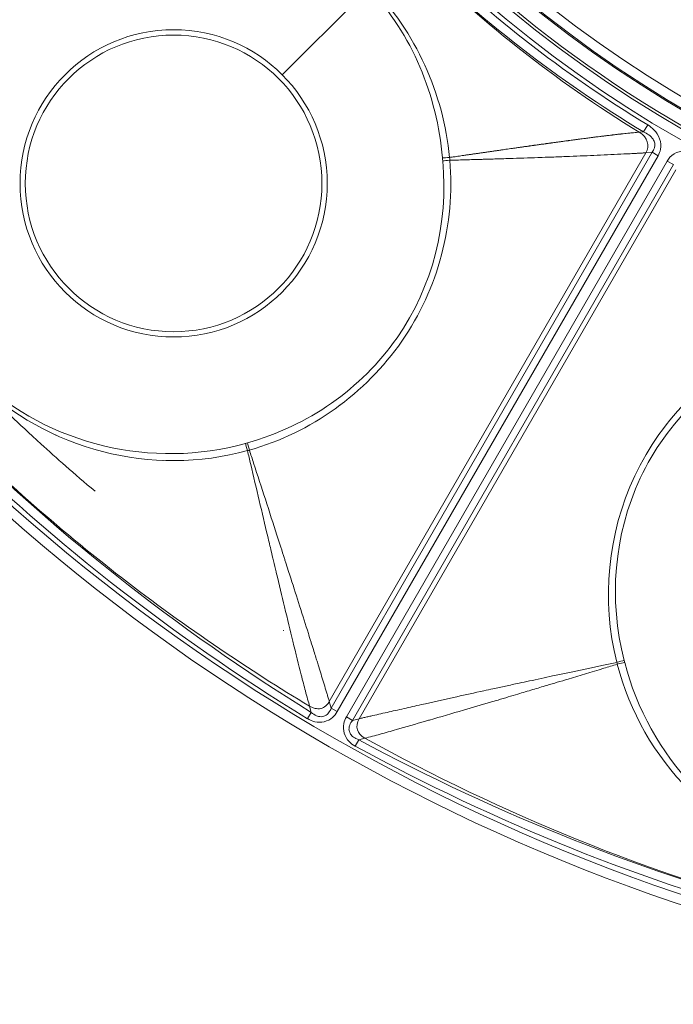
# Model space of a CAD drawing. Header units: inches. Extents: x 2.7 to 14.9, y -4.2 to 15.2.
# Tile 7 of 53: x 11.067 to 11.849, y -4.247 to -3.07. Entities that reach past the tile are written whole.
import ezdxf

# ---------------------------------------------------------------- set-up
doc = ezdxf.new("R2010")
doc.units = ezdxf.units.IN
doc.header["$MEASUREMENT"] = 0
doc.layers.add('Visible (ANSI)', color=7, linetype='Continuous', lineweight=18)
doc.layers.add('Visible Narrow (ANSI)', color=7, linetype='Continuous', lineweight=18)

msp = doc.modelspace()

# ---------------------------------------------------------------- linework, layer by layer
at = {"layer": 'Visible (ANSI)'}
for centre, radius in [((12.5948, -1.9226), 2.3248), ((12.5948, -1.9226), 1.4744), ((12.5948, -1.9226), 1.4547), ((11.2516, -3.2658), 0.1774)]:
    msp.add_circle(centre, radius, dxfattribs=at)
msp.add_arc((12.5948, -1.9226), 1.4711, 199.1393, 247.8147, dxfattribs=at)
for points in [[(11.8137, -3.2042), (11.7117, -3.1428), (11.6167, -3.0693), (11.5318, -2.9856)], [(11.5734, -3.239), (11.5804, -3.3137), (11.5616, -3.3891), (11.5188, -3.4504)], [(11.9655, -3.4654), (11.8974, -3.4967), (11.8415, -3.5507), (11.8098, -3.6184)], [(11.473, -3.9312), (11.6401, -4.0209), (11.8173, -4.0913), (12.0006, -4.1403)]]:
    msp.add_open_spline(points, degree=3, dxfattribs=at)
for points, knots in [([(11.8238, -3.2286), (11.825, -3.2271), (11.826, -3.2253), (11.8266, -3.2235), (11.827, -3.2222), (11.8272, -3.2208), (11.8271, -3.2195), (11.8271, -3.219), (11.8271, -3.2184), (11.827, -3.2179), (11.8267, -3.2162), (11.826, -3.2146), (11.8251, -3.2132), (11.8251, -3.2131), (11.8251, -3.2131), (11.825, -3.213), (11.8237, -3.211), (11.8219, -3.2093), (11.82, -3.2078), (11.8181, -3.2064), (11.8159, -3.2052), (11.8137, -3.2042)], [0, 0, 0, 0, 0.187872, 0.187872, 0.187872, 0.314599, 0.314599, 0.314599, 0.365047, 0.365047, 0.365047, 0.526295, 0.526295, 0.526295, 0.533039, 0.533039, 0.533039, 0.764219, 0.764219, 0.764219, 1, 1, 1, 1]), ([(11.4163, -3.8985), (11.4182, -3.9), (11.4202, -3.9013), (11.4224, -3.9023), (11.4241, -3.903), (11.426, -3.9035), (11.4279, -3.9035), (11.4291, -3.9035), (11.4303, -3.9033), (11.4314, -3.9029), (11.432, -3.9027), (11.4326, -3.9025), (11.4331, -3.9022), (11.4345, -3.9014), (11.4358, -3.9003), (11.4368, -3.899), (11.4382, -3.8973), (11.4393, -3.8953), (11.4401, -3.8933)], [0, 0, 0, 0, 0.243081, 0.243081, 0.243081, 0.432733, 0.432733, 0.432733, 0.551627, 0.551627, 0.551627, 0.612065, 0.612065, 0.612065, 0.776047, 0.776047, 0.776047, 1, 1, 1, 1]), ([(11.4656, -3.9079), (11.4642, -3.9096), (11.4631, -3.9115), (11.4623, -3.9135), (11.4618, -3.9148), (11.4615, -3.9162), (11.4614, -3.9175), (11.4613, -3.9182), (11.4614, -3.9188), (11.4614, -3.9195), (11.4616, -3.9207), (11.462, -3.922), (11.4626, -3.9232), (11.4628, -3.9236), (11.463, -3.9239), (11.4632, -3.9243), (11.4642, -3.9257), (11.4654, -3.9269), (11.4667, -3.9279), (11.4686, -3.9293), (11.4708, -3.9303), (11.473, -3.9312)], [0, 0, 0, 0, 0.2187, 0.2187, 0.2187, 0.356077, 0.356077, 0.356077, 0.420014, 0.420014, 0.420014, 0.550507, 0.550507, 0.550507, 0.593118, 0.593118, 0.593118, 0.761778, 0.761778, 0.761778, 1, 1, 1, 1])]:
    msp.add_open_spline(points, degree=3, knots=knots, dxfattribs=at)
at = {"layer": 'Visible Narrow (ANSI)'}
for p, q in [((11.4844, -3.0331), (11.3815, -3.1359)), ((11.8137, -3.2042), (11.8187, -3.1959)), ((11.8137, -3.2042), (11.8085, -3.2046)), ((11.8166, -3.2292), (11.4378, -3.8853)), ((11.4401, -3.8933), (11.8238, -3.2286)), ((11.8311, -3.2328), (11.4474, -3.8974)), ((11.8166, -3.2292), (11.8238, -3.2286)), ((11.8311, -3.2328), (11.8238, -3.2286)), ((11.4583, -3.9038), (11.842, -3.2392)), ((11.8493, -3.2433), (11.4656, -3.9079)), ((11.8493, -3.2433), (11.842, -3.2392)), ((11.8524, -3.2498), (11.4736, -3.906)), ((11.3464, -3.8535), (11.3464, -3.8535)), ((11.4143, -3.891), (11.4163, -3.8985)), ((11.4401, -3.8933), (11.4378, -3.8853)), ((11.4474, -3.8974), (11.4401, -3.8933)), ((11.4118, -3.9058), (11.4163, -3.8985)), ((11.4583, -3.9038), (11.4656, -3.9079)), ((11.4656, -3.9079), (11.4736, -3.906)), ((11.4688, -3.9387), (11.473, -3.9312)), ((11.4804, -3.9292), (11.473, -3.9312)), ((11.5469, -3.9693), (11.5469, -3.9693))]:
    msp.add_line(p, q, dxfattribs=at)
for centre, radius in [((12.5948, -1.9226), 2.3248), ((12.5948, -1.9226), 2.313), ((12.5948, -1.9226), 1.4862), ((12.5948, -1.9226), 1.4744), ((12.5948, -1.9226), 1.4532), ((12.5948, -1.9226), 1.4414), ((11.2516, -3.2658), 0.1837)]:
    msp.add_circle(centre, radius, dxfattribs=at)
for centre, radius, start, end in [((12.5948, -1.9226), 1.5821, 227.6366, 227.638), ((12.5948, -1.9226), 1.6283, 231.2107, 231.2146), ((12.5948, -1.9226), 1.648, 231.9943, 231.995), ((12.5948, -1.9226), 1.6782, 232.9236, 232.9252), ((12.5948, -1.9226), 1.7175, 233.7971, 233.8026), ((12.5948, -1.9226), 1.7864, 234.7093, 234.71), ((12.5956, -1.9215), 1.8788, 235.0565685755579, 235.0566235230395), ((12.5948, -1.9226), 1.9219, 234.9367, 234.9392), ((12.5948, -1.9226), 1.9415, 234.8277, 234.832), ((12.5948, -1.9226), 1.9734, 234.5778, 234.5842), ((12.5948, -1.9226), 2.0128, 234.1416, 234.1456), ((12.5948, -1.9226), 1.7864, 245.29, 245.2907), ((12.5948, -1.9226), 2.1211, 232.0439, 232.0475), ((12.5948, -1.9226), 1.9219, 245.0626, 245.0633), ((12.5948, -1.9226), 1.9415, 245.1693, 245.1723), ((12.5948, -1.9226), 1.9734, 245.4142, 245.4222), ((12.5948, -1.9226), 2.0128, 245.8478, 245.8584), ((12.5948, -1.9226), 2.1211, 247.9525, 247.9561)]:
    msp.add_arc(centre, radius, start, end, dxfattribs=at)
for centre, major_axis, ratio, start_param, end_param in [((12.1389, -2.5462), (-0.8425, 0.6084), 0.691928, 1.344595, 1.687319), ((12.134, -2.5147), (-0.8434, 0.6564), 0.705182, 1.395833, 1.727615), ((11.5832, -3.2344), (0.0118, 0.001), 0.019874, 3.682916, 4.583824), ((11.5835, -3.2382), (-0.0118, -0.0011), 0.015774, 4.842015, 5.742062), ((12.3595, -2.4596), (1.8366, -0.932), 0.838051, 4.33984, 4.619699), ((11.3482, -3.585), (0.1002, 0.0272), 0.104668, 1.62579, 1.649848), ((11.3401, -3.5864), (-0.0032, 0.0114), 0.007551, 4.798793, 5.740106), ((11.3426, -3.5857), (-0.0032, 0.0114), 0.009516, 0.542666, 1.484033), ((11.3413, -3.5844), (-0.0261, -0.0073), 0.022097, 1.511696, 1.599615), ((11.7806, -3.8386), (0.0114, 0.003), 0.010534, 4.799141, 5.740511), ((11.7785, -3.8334), (-0.0265, 0.1004), 0.104668, 4.633337, 4.657456), ((11.7824, -3.8391), (0.0067, -0.0262), 0.022097, 4.68356, 4.771489), ((11.7813, -3.8411), (0.0114, 0.0029), 0.007055, 0.543081, 1.484395), ((12.1615, -2.9823), (1.51, -0.6175), 0.705125, 4.5449, 4.890681), ((12.3911, -2.261), (1.9009, -1.0124), 0.888933, 4.700612, 4.96642)]:
    msp.add_ellipse(centre, major_axis=major_axis, ratio=ratio, start_param=start_param, end_param=end_param, dxfattribs=at)
for points, knots in [([(10.9327, -3.1752), (10.9537, -3.1013), (11, -3.0365), (11.1259, -2.9493), (11.2028, -2.929), (11.2793, -2.9355)], [0, 0, 0, 0, 0.5, 0.5, 0.9999682, 0.9999682, 0.9999682, 0.9999682]), ([(11.4844, -3.0331), (11.5112, -3.0599), (11.5314, -3.0919), (11.5608, -3.1611), (11.57, -3.1977), (11.5731, -3.2354)], [0, 0, 0, 0, 0.5, 0.5, 1, 1, 1, 1]), ([(11.5817, -3.2348), (11.5781, -3.1964), (11.5678, -3.1593), (11.536, -3.0896), (11.5144, -3.057), (11.4874, -3.03)], [0, 0, 0, 0, 0.5, 0.5, 1, 1, 1, 1]), ([(11.8187, -3.1959), (11.8214, -3.1975), (11.8239, -3.1994), (11.826, -3.2016), (11.8321, -3.2078), (11.8357, -3.2167), (11.834, -3.2251), (11.8335, -3.2278), (11.8325, -3.2304), (11.8311, -3.2328)], [0, 0, 0, 0, 0.21427, 0.21427, 0.21427, 0.809867, 0.809867, 0.809867, 1, 1, 1, 1]), ([(11.5817, -3.2348), (11.5824, -3.2347), (11.5832, -3.2346), (11.5839, -3.2345), (11.5846, -3.2344), (11.5853, -3.2343), (11.586, -3.2342), (11.5864, -3.2341), (11.5868, -3.2341), (11.5871, -3.234), (11.5875, -3.234), (11.5878, -3.2339), (11.5882, -3.2339), (11.5893, -3.2337), (11.5903, -3.2335), (11.5914, -3.2334), (11.5917, -3.2333), (11.5921, -3.2333), (11.5924, -3.2332), (11.5928, -3.2332), (11.5932, -3.2331), (11.5935, -3.2331), (11.5946, -3.2329), (11.5956, -3.2328), (11.5967, -3.2326), (11.5974, -3.2325), (11.5981, -3.2324), (11.5988, -3.2323), (11.5995, -3.2322), (11.6002, -3.2321), (11.601, -3.232), (11.6024, -3.2318), (11.6038, -3.2316), (11.6052, -3.2314), (11.6059, -3.2313), (11.6066, -3.2312), (11.6073, -3.2311), (11.608, -3.231), (11.6087, -3.2309), (11.6094, -3.2308), (11.6108, -3.2306), (11.6122, -3.2304), (11.6136, -3.2302), (11.6143, -3.2301), (11.615, -3.23), (11.6157, -3.2299), (11.6164, -3.2298), (11.6171, -3.2297), (11.6178, -3.2296), (11.6185, -3.2295), (11.6192, -3.2294), (11.6199, -3.2293), (11.6206, -3.2292), (11.6213, -3.2291), (11.622, -3.229), (11.6227, -3.2289), (11.6234, -3.2288), (11.6241, -3.2287), (11.6248, -3.2286), (11.6255, -3.2285), (11.6262, -3.2284), (11.6269, -3.2283), (11.6276, -3.2282), (11.6283, -3.2281), (11.629, -3.228), (11.6297, -3.2279), (11.6303, -3.2278), (11.6317, -3.2276), (11.6331, -3.2274), (11.6345, -3.2272), (11.6352, -3.2271), (11.6359, -3.227), (11.6366, -3.2269), (11.6373, -3.2268), (11.6379, -3.2267), (11.6386, -3.2266), (11.6393, -3.2265), (11.64, -3.2264), (11.6407, -3.2263), (11.6414, -3.2262), (11.6421, -3.2261), (11.6428, -3.226), (11.6435, -3.2259), (11.6441, -3.2258), (11.6448, -3.2257), (11.6455, -3.2256), (11.6462, -3.2255), (11.6469, -3.2254), (11.6496, -3.225), (11.6524, -3.2246), (11.6551, -3.2242), (11.6558, -3.2241), (11.6564, -3.224), (11.6571, -3.224), (11.6578, -3.2239), (11.6585, -3.2238), (11.6592, -3.2237), (11.6598, -3.2236), (11.6605, -3.2235), (11.6612, -3.2234), (11.6619, -3.2233), (11.6626, -3.2232), (11.6632, -3.2231), (11.6639, -3.223), (11.6646, -3.2229), (11.6653, -3.2228), (11.6659, -3.2227), (11.6666, -3.2226), (11.6673, -3.2225), (11.6687, -3.2223), (11.67, -3.2221), (11.6713, -3.2219), (11.6717, -3.2219), (11.672, -3.2218), (11.6724, -3.2218), (11.6727, -3.2218), (11.673, -3.2217), (11.6734, -3.2217), (11.674, -3.2216), (11.6747, -3.2215), (11.6754, -3.2214), (11.6759, -3.2213), (11.6764, -3.2212), (11.6769, -3.2212), (11.6771, -3.2211), (11.6772, -3.2211), (11.6774, -3.2211), (11.6776, -3.2211), (11.6777, -3.221), (11.6779, -3.221), (11.6784, -3.2209), (11.6789, -3.2209), (11.6794, -3.2208), (11.6801, -3.2207), (11.6807, -3.2206), (11.6814, -3.2205), (11.6818, -3.2205), (11.6821, -3.2204), (11.6824, -3.2204), (11.6828, -3.2203), (11.6831, -3.2203), (11.6834, -3.2202), (11.6841, -3.2202), (11.6848, -3.2201), (11.6854, -3.22), (11.6861, -3.2199), (11.6867, -3.2198), (11.6873, -3.2197), (11.6875, -3.2197), (11.6877, -3.2196), (11.6879, -3.2196), (11.6884, -3.2195), (11.6889, -3.2195), (11.6894, -3.2194), (11.6901, -3.2193), (11.6908, -3.2192), (11.6914, -3.2191), (11.6918, -3.2191), (11.6921, -3.219), (11.6924, -3.219), (11.6928, -3.2189), (11.6931, -3.2189), (11.6934, -3.2189), (11.6941, -3.2188), (11.6947, -3.2187), (11.6954, -3.2186), (11.6959, -3.2185), (11.6964, -3.2184), (11.6969, -3.2184), (11.6971, -3.2183), (11.6972, -3.2183), (11.6974, -3.2183), (11.6976, -3.2183), (11.6977, -3.2183), (11.6979, -3.2182), (11.6984, -3.2182), (11.6989, -3.2181), (11.6994, -3.218), (11.7, -3.2179), (11.7007, -3.2178), (11.7014, -3.2178), (11.7017, -3.2177), (11.702, -3.2177), (11.7024, -3.2176), (11.7027, -3.2176), (11.703, -3.2175), (11.7033, -3.2175), (11.7047, -3.2173), (11.706, -3.2171), (11.7073, -3.2169), (11.708, -3.2168), (11.7086, -3.2168), (11.7093, -3.2167), (11.7099, -3.2166), (11.7106, -3.2165), (11.7112, -3.2164), (11.7119, -3.2163), (11.7125, -3.2162), (11.7132, -3.2161), (11.7139, -3.216), (11.7145, -3.2159), (11.7152, -3.2159), (11.7165, -3.2157), (11.7178, -3.2155), (11.7191, -3.2153), (11.7201, -3.2152), (11.721, -3.2151), (11.722, -3.2149), (11.7223, -3.2149), (11.7227, -3.2148), (11.723, -3.2148), (11.7233, -3.2148), (11.7236, -3.2147), (11.724, -3.2147), (11.7249, -3.2145), (11.7259, -3.2144), (11.7269, -3.2143), (11.7275, -3.2142), (11.7282, -3.2141), (11.7288, -3.214), (11.7295, -3.2139), (11.7301, -3.2138), (11.7308, -3.2137), (11.7314, -3.2137), (11.7321, -3.2136), (11.7327, -3.2135), (11.7334, -3.2134), (11.734, -3.2133), (11.7346, -3.2132), (11.7353, -3.2131), (11.7359, -3.2131), (11.7366, -3.213), (11.7372, -3.2129), (11.7379, -3.2128), (11.7385, -3.2127), (11.7398, -3.2126), (11.7411, -3.2124), (11.7424, -3.2122), (11.743, -3.2121), (11.7436, -3.212), (11.7443, -3.212), (11.7449, -3.2119), (11.7456, -3.2118), (11.7462, -3.2117), (11.7468, -3.2116), (11.7475, -3.2115), (11.7481, -3.2115), (11.7488, -3.2114), (11.7494, -3.2113), (11.75, -3.2112), (11.7507, -3.2111), (11.7513, -3.2111), (11.7519, -3.211), (11.7526, -3.2109), (11.7532, -3.2108), (11.7538, -3.2107), (11.7545, -3.2106), (11.7551, -3.2106), (11.7558, -3.2105), (11.7564, -3.2104), (11.757, -3.2103), (11.7577, -3.2102), (11.7589, -3.2101), (11.7602, -3.2099), (11.7614, -3.2098), (11.7621, -3.2097), (11.7627, -3.2096), (11.7633, -3.2095), (11.764, -3.2094), (11.7646, -3.2094), (11.7652, -3.2093), (11.7659, -3.2092), (11.7665, -3.2091), (11.7671, -3.2091), (11.7677, -3.209), (11.7684, -3.2089), (11.769, -3.2088), (11.7696, -3.2088), (11.7702, -3.2087), (11.7709, -3.2086), (11.7715, -3.2085), (11.7721, -3.2084), (11.7727, -3.2084), (11.7737, -3.2083), (11.7746, -3.2081), (11.7755, -3.208), (11.7758, -3.208), (11.7761, -3.208), (11.7764, -3.2079), (11.7768, -3.2079), (11.7771, -3.2079), (11.7774, -3.2078), (11.7783, -3.2077), (11.7792, -3.2076), (11.7801, -3.2075), (11.7805, -3.2075), (11.7808, -3.2074), (11.7811, -3.2074), (11.7814, -3.2073), (11.7817, -3.2073), (11.782, -3.2073), (11.7826, -3.2072), (11.7832, -3.2071), (11.7838, -3.2071), (11.7844, -3.207), (11.7851, -3.2069), (11.7857, -3.2069), (11.786, -3.2068), (11.7863, -3.2068), (11.7866, -3.2068), (11.7869, -3.2067), (11.7872, -3.2067), (11.7875, -3.2067), (11.79, -3.2064), (11.7924, -3.2061), (11.7947, -3.2059), (11.795, -3.2059), (11.7953, -3.2058), (11.7956, -3.2058), (11.7959, -3.2058), (11.7962, -3.2057), (11.7965, -3.2057), (11.7971, -3.2056), (11.7977, -3.2056), (11.7983, -3.2055), (11.7987, -3.2055), (11.7991, -3.2054), (11.7996, -3.2054), (11.7997, -3.2054), (11.7999, -3.2054), (11.8, -3.2054), (11.8002, -3.2053), (11.8003, -3.2053), (11.8005, -3.2053), (11.8009, -3.2053), (11.8013, -3.2052), (11.8018, -3.2052), (11.8042, -3.205), (11.8065, -3.2048), (11.8085, -3.2046)], [0, 0, 0, 0, 0.005913, 0.005913, 0.005913, 0.011694, 0.011694, 0.011694, 0.014593, 0.014593, 0.014593, 0.017497, 0.017497, 0.017497, 0.026247, 0.026247, 0.026247, 0.029175, 0.029175, 0.029175, 0.032109, 0.032109, 0.032109, 0.040948, 0.040948, 0.040948, 0.04687, 0.04687, 0.04687, 0.052818, 0.052818, 0.052818, 0.064788, 0.064788, 0.064788, 0.070811, 0.070811, 0.070811, 0.07686, 0.07686, 0.07686, 0.089038, 0.089038, 0.089038, 0.095167, 0.095167, 0.095167, 0.101324, 0.101324, 0.101324, 0.107508, 0.107508, 0.107508, 0.11372, 0.11372, 0.11372, 0.119961, 0.119961, 0.119961, 0.126231, 0.126231, 0.126231, 0.13253, 0.13253, 0.13253, 0.138858, 0.138858, 0.138858, 0.151606, 0.151606, 0.151606, 0.158027, 0.158027, 0.158027, 0.164478, 0.164478, 0.164478, 0.170962, 0.170962, 0.170962, 0.177478, 0.177478, 0.177478, 0.184027, 0.184027, 0.184027, 0.19061, 0.19061, 0.19061, 0.217284, 0.217284, 0.217284, 0.224041, 0.224041, 0.224041, 0.230835, 0.230835, 0.230835, 0.237667, 0.237667, 0.237667, 0.244536, 0.244536, 0.244536, 0.251444, 0.251444, 0.251444, 0.258391, 0.258391, 0.258391, 0.272406, 0.272406, 0.272406, 0.275935, 0.275935, 0.275935, 0.279475, 0.279475, 0.279475, 0.286586, 0.286586, 0.286586, 0.291947, 0.291947, 0.291947, 0.293739, 0.293739, 0.293739, 0.295535, 0.295535, 0.295535, 0.300937, 0.300937, 0.300937, 0.308179, 0.308179, 0.308179, 0.311817, 0.311817, 0.311817, 0.315466, 0.315466, 0.315466, 0.322799, 0.322799, 0.322799, 0.329716, 0.329716, 0.329716, 0.332031, 0.332031, 0.332031, 0.337607, 0.337607, 0.337607, 0.345084, 0.345084, 0.345084, 0.348841, 0.348841, 0.348841, 0.35261, 0.35261, 0.35261, 0.360188, 0.360188, 0.360188, 0.365905, 0.365905, 0.365905, 0.367817, 0.367817, 0.367817, 0.369733, 0.369733, 0.369733, 0.375499, 0.375499, 0.375499, 0.383236, 0.383236, 0.383236, 0.387125, 0.387125, 0.387125, 0.391027, 0.391027, 0.391027, 0.406781, 0.406781, 0.406781, 0.414745, 0.414745, 0.414745, 0.42277, 0.42277, 0.42277, 0.430857, 0.430857, 0.430857, 0.439007, 0.439007, 0.439007, 0.455501, 0.455501, 0.455501, 0.46805, 0.46805, 0.46805, 0.472267, 0.472267, 0.472267, 0.476503, 0.476503, 0.476503, 0.489319, 0.489319, 0.489319, 0.497956, 0.497956, 0.497956, 0.50667, 0.50667, 0.50667, 0.515464, 0.515464, 0.515464, 0.524339, 0.524339, 0.524339, 0.533297, 0.533297, 0.533297, 0.542341, 0.542341, 0.542341, 0.560699, 0.560699, 0.560699, 0.570017, 0.570017, 0.570017, 0.579433, 0.579433, 0.579433, 0.588948, 0.588948, 0.588948, 0.598567, 0.598567, 0.598567, 0.608292, 0.608292, 0.608292, 0.618128, 0.618128, 0.618128, 0.628078, 0.628078, 0.628078, 0.638146, 0.638146, 0.638146, 0.658655, 0.658655, 0.658655, 0.669106, 0.669106, 0.669106, 0.679693, 0.679693, 0.679693, 0.690424, 0.690424, 0.690424, 0.701303, 0.701303, 0.701303, 0.712338, 0.712338, 0.712338, 0.723535, 0.723535, 0.723535, 0.74065, 0.74065, 0.74065, 0.746444, 0.746444, 0.746444, 0.752285, 0.752285, 0.752285, 0.770098, 0.770098, 0.770098, 0.776136, 0.776136, 0.776136, 0.782227, 0.782227, 0.782227, 0.794573, 0.794573, 0.794573, 0.807148, 0.807148, 0.807148, 0.813524, 0.813524, 0.813524, 0.819963, 0.819963, 0.819963, 0.873952, 0.873952, 0.873952, 0.881046, 0.881046, 0.881046, 0.888225, 0.888225, 0.888225, 0.902854, 0.902854, 0.902854, 0.914076, 0.914076, 0.914076, 0.917867, 0.917867, 0.917867, 0.921684, 0.921684, 0.921684, 0.933297, 0.933297, 0.933297, 1, 1, 1, 1]), ([(11.842, -3.2392), (11.843, -3.2375), (11.8441, -3.236), (11.8453, -3.2346), (11.8512, -3.2281), (11.8606, -3.2258), (11.8691, -3.2274), (11.873, -3.2281), (11.8768, -3.2295), (11.8802, -3.2314)], [0, 0, 0, 0, 0.127976, 0.127976, 0.127976, 0.72711, 0.72711, 0.72711, 1, 1, 1, 1]), ([(11.582, -3.2381), (11.584, -3.2381), (11.586, -3.238), (11.588, -3.238), (11.591, -3.2379), (11.5939, -3.2378), (11.5968, -3.2378), (11.5983, -3.2377), (11.5997, -3.2377), (11.6012, -3.2376), (11.6026, -3.2376), (11.6041, -3.2376), (11.6056, -3.2375), (11.607, -3.2375), (11.6085, -3.2374), (11.6099, -3.2374), (11.6114, -3.2374), (11.6128, -3.2373), (11.6143, -3.2373), (11.6147, -3.2373), (11.6151, -3.2372), (11.6156, -3.2372), (11.6166, -3.2372), (11.6176, -3.2372), (11.6186, -3.2371), (11.6201, -3.2371), (11.6215, -3.2371), (11.623, -3.237), (11.6287, -3.2369), (11.6345, -3.2367), (11.6403, -3.2365), (11.646, -3.2363), (11.6517, -3.2361), (11.6576, -3.236), (11.6632, -3.2358), (11.6689, -3.2356), (11.6747, -3.2354), (11.6803, -3.2352), (11.6859, -3.235), (11.6917, -3.2348), (11.692, -3.2348), (11.6922, -3.2348), (11.6925, -3.2348), (11.697, -3.2346), (11.7017, -3.2344), (11.7064, -3.2343), (11.7129, -3.234), (11.7192, -3.2338), (11.7253, -3.2335), (11.731, -3.2333), (11.7365, -3.2331), (11.7419, -3.2329), (11.7475, -3.2326), (11.753, -3.2324), (11.7582, -3.2322), (11.7638, -3.2319), (11.7692, -3.2317), (11.7744, -3.2314), (11.7799, -3.2311), (11.7851, -3.2309), (11.7901, -3.2306), (11.7927, -3.2305), (11.7953, -3.2304), (11.7978, -3.2303), (11.7991, -3.2302), (11.8003, -3.2301), (11.8016, -3.2301), (11.8028, -3.23), (11.8041, -3.2299), (11.8053, -3.2299), (11.8059, -3.2298), (11.8065, -3.2298), (11.8071, -3.2298), (11.8077, -3.2297), (11.8083, -3.2297), (11.8089, -3.2297), (11.8095, -3.2296), (11.8101, -3.2296), (11.8107, -3.2296), (11.8113, -3.2295), (11.8119, -3.2295), (11.8125, -3.2295), (11.8131, -3.2294), (11.8137, -3.2294), (11.8142, -3.2293), (11.8148, -3.2293), (11.8154, -3.2293), (11.816, -3.2292), (11.8162, -3.2292), (11.8164, -3.2292), (11.8166, -3.2292)], [0, 0, 0, 0, 0.025507, 0.025507, 0.025507, 0.062666, 0.062666, 0.062666, 0.081229, 0.081229, 0.081229, 0.099762, 0.099762, 0.099762, 0.118251, 0.118251, 0.118251, 0.136682, 0.136682, 0.136682, 0.142154, 0.142154, 0.142154, 0.155042, 0.155042, 0.155042, 0.173318, 0.173318, 0.173318, 0.24535, 0.24535, 0.24535, 0.315196, 0.315196, 0.315196, 0.382396, 0.382396, 0.382396, 0.446682, 0.446682, 0.446682, 0.449598, 0.449598, 0.449598, 0.5, 0.5, 0.5, 0.569749, 0.569749, 0.569749, 0.634275, 0.634275, 0.634275, 0.70199, 0.70199, 0.70199, 0.773418, 0.773418, 0.773418, 0.849247, 0.849247, 0.849247, 0.88909, 0.88909, 0.88909, 0.909554, 0.909554, 0.909554, 0.930407, 0.930407, 0.930407, 0.940986, 0.940986, 0.940986, 0.951672, 0.951672, 0.951672, 0.962467, 0.962467, 0.962467, 0.973375, 0.973375, 0.973375, 0.984399, 0.984399, 0.984399, 0.995543, 0.995543, 0.995543, 1, 1, 1, 1]), ([(11.3422, -3.5848), (11.4161, -3.5638), (11.4809, -3.5174), (11.5682, -3.3916), (11.5884, -3.3147), (11.582, -3.2381)], [0, 0, 0, 0, 0.5, 0.5, 0.9999685, 0.9999685, 0.9999685, 0.9999685]), ([(10.8836, -3.3599), (10.8848, -3.3613), (10.8859, -3.3626), (10.8868, -3.3637), (10.8877, -3.3647), (10.8878, -3.3648), (10.8878, -3.3649), (10.889, -3.3663), (10.8997, -3.3792), (10.9205, -3.4027), (10.9309, -3.4145), (10.9439, -3.4289), (10.9596, -3.4459), (10.97, -3.457), (10.9816, -3.4692), (10.9945, -3.4825), (11.0012, -3.4893), (11.0085, -3.4968), (11.0144, -3.5026), (11.0166, -3.5048), (11.0177, -3.5059), (11.0177, -3.5059), (11.0185, -3.5067), (11.0234, -3.5116), (11.0326, -3.5206), (11.0449, -3.5326), (11.0648, -3.5519), (11.0931, -3.5775), (11.1111, -3.5939), (11.1324, -3.6128), (11.1576, -3.634)], [0.4316101, 0.4316101, 0.4316101, 0.4316101, 0.4335937, 0.4335937, 0.4335937, 0.4355469, 0.4355469, 0.4355469, 0.4658203, 0.4658203, 0.4658203, 0.480957, 0.480957, 0.480957, 0.4909362, 0.4909362, 0.4909362, 0.4960937, 0.4960937, 0.4960937, 0.4980469, 0.4980469, 0.4980469, 0.5523572, 0.5523572, 0.5523572, 0.625, 0.625, 0.625, 0.6712296, 0.6712296, 0.6712296, 0.6712296]), ([(11.5188, -3.4504), (11.5188, -3.4504), (11.5188, -3.4504), (11.476, -3.5117), (11.4121, -3.556), (11.3398, -3.576)], [0.4999932, 0.4999932, 0.4999932, 0.4999932, 0.5, 0.5, 1, 1, 1, 1]), ([(11.7817, -3.8385), (11.7629, -3.764), (11.7706, -3.6847), (11.836, -3.5462), (11.8925, -3.4902), (11.962, -3.4575)], [0, 0, 0, 0, 0.5, 0.5, 0.9999682, 0.9999682, 0.9999682, 0.9999682]), ([(11.0158, -3.5017), (11.0576, -3.5435), (11.1104, -3.5718), (11.2229, -3.6011), (11.283, -3.6011), (11.3399, -3.5854)], [0, 0, 0, 0, 0.5, 0.5, 1, 1, 1, 1]), ([(11.3374, -3.5767), (11.2819, -3.5923), (11.2232, -3.5928), (11.1125, -3.5663), (11.0598, -3.5395), (11.0189, -3.4986)], [0, 0, 0, 0, 0.5, 0.5, 1, 1, 1, 1]), ([(10.9718, -3.5456), (11.006, -3.5798), (11.0766, -3.646), (11.1884, -3.7385), (11.3012, -3.8202), (11.3778, -3.8691), (11.4143, -3.891)], [0, 0, 0, 0, 0.2577886, 0.5155772, 0.7733658, 0.9999993, 0.9999993, 0.9999993, 0.9999993]), ([(11.4143, -3.891), (11.4128, -3.8859), (11.4111, -3.8798), (11.4092, -3.8727), (11.4077, -3.8669), (11.406, -3.8604), (11.4042, -3.8533), (11.4012, -3.8416), (11.3979, -3.8282), (11.3942, -3.8132), (11.3911, -3.8006), (11.3878, -3.787), (11.3842, -3.7721), (11.3812, -3.7593), (11.3779, -3.7457), (11.3744, -3.7312), (11.3744, -3.7309), (11.3743, -3.7306), (11.3742, -3.7303), (11.3722, -3.7218), (11.3699, -3.7122), (11.3684, -3.7057), (11.3669, -3.6998), (11.3655, -3.6939), (11.3641, -3.688), (11.3607, -3.6737), (11.3574, -3.6594), (11.354, -3.6452), (11.3506, -3.6307), (11.3472, -3.6162), (11.3438, -3.6018), (11.3425, -3.5963), (11.3412, -3.5909), (11.3399, -3.5854)], [0.0000002, 0.0000002, 0.0000002, 0.0000002, 0.1064735, 0.1064735, 0.1064735, 0.194074, 0.194074, 0.194074, 0.3386231, 0.3386231, 0.3386231, 0.4591072, 0.4591072, 0.4591072, 0.5625, 0.5625, 0.5625, 0.5646067, 0.5646067, 0.5646067, 0.625, 0.625, 0.625, 0.6797594, 0.6797594, 0.6797594, 0.8129732, 0.8129732, 0.8129732, 0.9487187, 0.9487187, 0.9487187, 0.9999953, 0.9999953, 0.9999953, 0.9999953]), ([(11.4378, -3.8853), (11.4374, -3.8839), (11.437, -3.8824), (11.4365, -3.8809), (11.4361, -3.8794), (11.4356, -3.8779), (11.4351, -3.8764), (11.4347, -3.8748), (11.4342, -3.8733), (11.4337, -3.8717), (11.4328, -3.8686), (11.4318, -3.8654), (11.4308, -3.8622), (11.4298, -3.859), (11.4289, -3.8558), (11.4279, -3.8525), (11.4277, -3.8518), (11.4274, -3.8511), (11.4272, -3.8503), (11.4254, -3.8442), (11.4252, -3.8436), (11.4235, -3.8383), (11.423, -3.8366), (11.4224, -3.8347), (11.4218, -3.8326), (11.4204, -3.8281), (11.4186, -3.8226), (11.4166, -3.8162), (11.4162, -3.8149), (11.4158, -3.8136), (11.4154, -3.8123), (11.4143, -3.809), (11.4134, -3.806), (11.4128, -3.804), (11.4095, -3.7938), (11.406, -3.7828), (11.4023, -3.771), (11.399, -3.7605), (11.3954, -3.7494), (11.3917, -3.7377), (11.3907, -3.7347), (11.3897, -3.7317), (11.3888, -3.7289), (11.3876, -3.7251), (11.3865, -3.7215), (11.3855, -3.7185), (11.385, -3.7171), (11.3846, -3.7157), (11.3841, -3.7142), (11.3813, -3.7054), (11.3783, -3.6961), (11.3751, -3.6864), (11.3708, -3.6729), (11.3662, -3.6586), (11.3613, -3.6435), (11.3568, -3.6297), (11.3521, -3.6153), (11.3472, -3.6002), (11.3456, -3.5952), (11.3439, -3.59), (11.3422, -3.5848)], [0, 0, 0, 0, 0.016624, 0.016624, 0.016624, 0.033454, 0.033454, 0.033454, 0.050284, 0.050284, 0.050284, 0.083942, 0.083942, 0.083942, 0.117596, 0.117596, 0.117596, 0.125, 0.125, 0.125, 0.1875, 0.1875, 0.1875, 0.207302, 0.207302, 0.207302, 0.25, 0.25, 0.25, 0.258644, 0.258644, 0.258644, 0.28125, 0.28125, 0.28125, 0.397292, 0.397292, 0.397292, 0.5, 0.5, 0.5, 0.526528, 0.526528, 0.526528, 0.5625, 0.5625, 0.5625, 0.579156, 0.579156, 0.579156, 0.682615, 0.682615, 0.682615, 0.82613, 0.82613, 0.82613, 0.956267, 0.956267, 0.956267, 1, 1, 1, 1]), ([(11.8098, -3.6184), (11.8098, -3.6184), (11.8098, -3.6184), (11.7781, -3.6861), (11.7717, -3.7636), (11.7905, -3.8362)], [0.4999932, 0.4999932, 0.4999932, 0.4999932, 0.5, 0.5, 0.9999859, 0.9999859, 0.9999859, 0.9999859]), ([(11.4736, -3.906), (11.475, -3.9056), (11.4765, -3.9053), (11.4781, -3.9049), (11.4796, -3.9045), (11.4811, -3.9042), (11.4827, -3.9038), (11.4842, -3.9035), (11.4858, -3.9031), (11.4874, -3.9027), (11.4905, -3.902), (11.4937, -3.9013), (11.4971, -3.9006), (11.5003, -3.8998), (11.5036, -3.8991), (11.507, -3.8983), (11.5134, -3.8969), (11.5201, -3.8954), (11.5273, -3.8937), (11.5339, -3.8923), (11.5408, -3.8907), (11.548, -3.8891), (11.5611, -3.8861), (11.5753, -3.8829), (11.5904, -3.8796), (11.6007, -3.8773), (11.6115, -3.875), (11.6228, -3.8725), (11.6266, -3.8717), (11.6302, -3.8709), (11.6335, -3.8702), (11.6389, -3.869), (11.6438, -3.868), (11.6486, -3.8669), (11.654, -3.8658), (11.6592, -3.8646), (11.6648, -3.8634), (11.6689, -3.8626), (11.6731, -3.8617), (11.6772, -3.8608), (11.6866, -3.8588), (11.6958, -3.8568), (11.7049, -3.8548), (11.7104, -3.8537), (11.7159, -3.8525), (11.7213, -3.8513), (11.7364, -3.8481), (11.7512, -3.845), (11.7658, -3.8419), (11.7711, -3.8407), (11.7764, -3.8396), (11.7817, -3.8385)], [0, 0, 0, 0, 0.023401, 0.023401, 0.023401, 0.046234, 0.046234, 0.046234, 0.068294, 0.068294, 0.068294, 0.110389, 0.110389, 0.110389, 0.150174, 0.150174, 0.150174, 0.224172, 0.224172, 0.224172, 0.2923, 0.2923, 0.2923, 0.41566, 0.41566, 0.41566, 0.5, 0.5, 0.5, 0.528575, 0.528575, 0.528575, 0.574057, 0.574057, 0.574057, 0.625, 0.625, 0.625, 0.663301, 0.663301, 0.663301, 0.75, 0.75, 0.75, 0.802033, 0.802033, 0.802033, 0.946866, 0.946866, 0.946866, 1, 1, 1, 1]), ([(11.4804, -3.9292), (11.4863, -3.9278), (11.4925, -3.9261), (11.4988, -3.9244), (11.5051, -3.9227), (11.5115, -3.9209), (11.518, -3.919), (11.5294, -3.9157), (11.541, -3.9123), (11.5529, -3.9089), (11.5545, -3.9084), (11.5561, -3.908), (11.5576, -3.9075), (11.5711, -3.9036), (11.5847, -3.8997), (11.5983, -3.8957), (11.609, -3.8926), (11.6197, -3.8894), (11.6305, -3.8862), (11.6337, -3.8853), (11.6367, -3.8844), (11.6396, -3.8836), (11.6482, -3.881), (11.6554, -3.8789), (11.6635, -3.8764), (11.6692, -3.8747), (11.6751, -3.873), (11.6813, -3.8711), (11.6867, -3.8695), (11.6923, -3.8678), (11.6981, -3.8661), (11.7062, -3.8637), (11.7147, -3.8611), (11.7235, -3.8585), (11.7369, -3.8545), (11.7511, -3.8502), (11.7662, -3.8456), (11.7714, -3.8441), (11.7768, -3.8424), (11.7823, -3.8408)], [0.0000032, 0.0000032, 0.0000032, 0.0000032, 0.0665698, 0.0665698, 0.0665698, 0.1330368, 0.1330368, 0.1330368, 0.25, 0.25, 0.25, 0.2655236, 0.2655236, 0.2655236, 0.3973685, 0.3973685, 0.3973685, 0.5, 0.5, 0.5, 0.5309584, 0.5309584, 0.5309584, 0.625, 0.625, 0.625, 0.6914262, 0.6914262, 0.6914262, 0.75, 0.75, 0.75, 0.8318059, 0.8318059, 0.8318059, 0.956511, 0.956511, 0.956511, 0.9999961, 0.9999961, 0.9999961, 0.9999961]), ([(12.0169, -4.0796), (11.9598, -4.0643), (11.9088, -4.0328), (11.8272, -3.95), (11.7971, -3.8979), (11.7823, -3.8408)], [0, 0, 0, 0, 0.5, 0.5, 1, 1, 1, 1]), ([(11.7911, -3.8386), (11.8053, -3.8945), (11.8342, -3.9456), (11.9125, -4.0282), (11.9621, -4.0605), (12.018, -4.0754)], [0, 0, 0, 0, 0.5, 0.5, 1, 1, 1, 1]), ([(11.4378, -3.8853), (11.4368, -3.887), (11.4358, -3.8884), (11.4346, -3.8896), (11.4342, -3.89), (11.4339, -3.8904), (11.4335, -3.8907), (11.4318, -3.8921), (11.43, -3.8931), (11.428, -3.8936), (11.4278, -3.8937), (11.4277, -3.8937), (11.4275, -3.8937), (11.4265, -3.8939), (11.4254, -3.8941), (11.4242, -3.894), (11.4232, -3.894), (11.4221, -3.8939), (11.421, -3.8936), (11.4193, -3.8932), (11.4176, -3.8926), (11.4157, -3.8917), (11.4152, -3.8915), (11.4148, -3.8913), (11.4143, -3.891)], [0, 0, 0, 0, 0.1842961, 0.1842961, 0.1842961, 0.241452, 0.241452, 0.241452, 0.5, 0.5, 0.5, 0.5195229, 0.5195229, 0.5195229, 0.655182, 0.655182, 0.655182, 0.7763475, 0.7763475, 0.7763475, 0.9543439, 0.9543439, 0.9543439, 0.9999909, 0.9999909, 0.9999909, 0.9999909]), ([(11.4474, -3.8974), (11.4459, -3.9), (11.444, -3.9024), (11.4418, -3.9043), (11.4361, -3.9094), (11.4279, -3.9113), (11.4205, -3.9095), (11.4174, -3.9088), (11.4145, -3.9075), (11.4118, -3.9058)], [0, 0, 0, 0, 0.214125, 0.214125, 0.214125, 0.772845, 0.772845, 0.772845, 1, 1, 1, 1]), ([(11.4688, -3.9387), (11.4661, -3.9373), (11.4636, -3.9354), (11.4615, -3.9332), (11.456, -3.9276), (11.4535, -3.9194), (11.4552, -3.9118), (11.4558, -3.909), (11.4569, -3.9063), (11.4583, -3.9038)], [0, 0, 0, 0, 0.222086, 0.222086, 0.222086, 0.791222, 0.791222, 0.791222, 1, 1, 1, 1])]:
    msp.add_open_spline(points, degree=3, knots=knots, dxfattribs=at)
for points in [[(11.8085, -3.2046), (11.8185, -3.2108), (11.8214, -3.2209), (11.8166, -3.2292)], [(11.5731, -3.2354), (11.5732, -3.2366), (11.5733, -3.2378), (11.5734, -3.239)], [(11.582, -3.2381), (11.5819, -3.237), (11.5818, -3.2359), (11.5817, -3.2348)], [(10.9714, -3.5461), (11.1052, -3.6804), (11.255, -3.7986), (11.4163, -3.8985)], [(11.1106, -3.5668), (11.1104, -3.5667), (11.1103, -3.5666), (11.1102, -3.5665)], [(11.2039, -3.594), (11.204, -3.594), (11.204, -3.594), (11.204, -3.5941)], [(11.2389, -3.5972), (11.2388, -3.5971), (11.2388, -3.5971), (11.2387, -3.597)], [(11.3829, -3.8001), (11.3831, -3.8003), (11.3833, -3.8004), (11.3835, -3.8005)], [(11.4736, -3.906), (11.4682, -3.9153), (11.4707, -3.9238), (11.4804, -3.9292)], [(11.8229, -3.934), (11.8229, -3.9339), (11.8228, -3.9339), (11.8227, -3.9339)], [(11.8428, -3.9628), (11.8428, -3.9628), (11.8428, -3.9628), (11.8429, -3.9628)]]:
    msp.add_open_spline(points, degree=3, dxfattribs=at)

doc.saveas('drawing.dxf')
